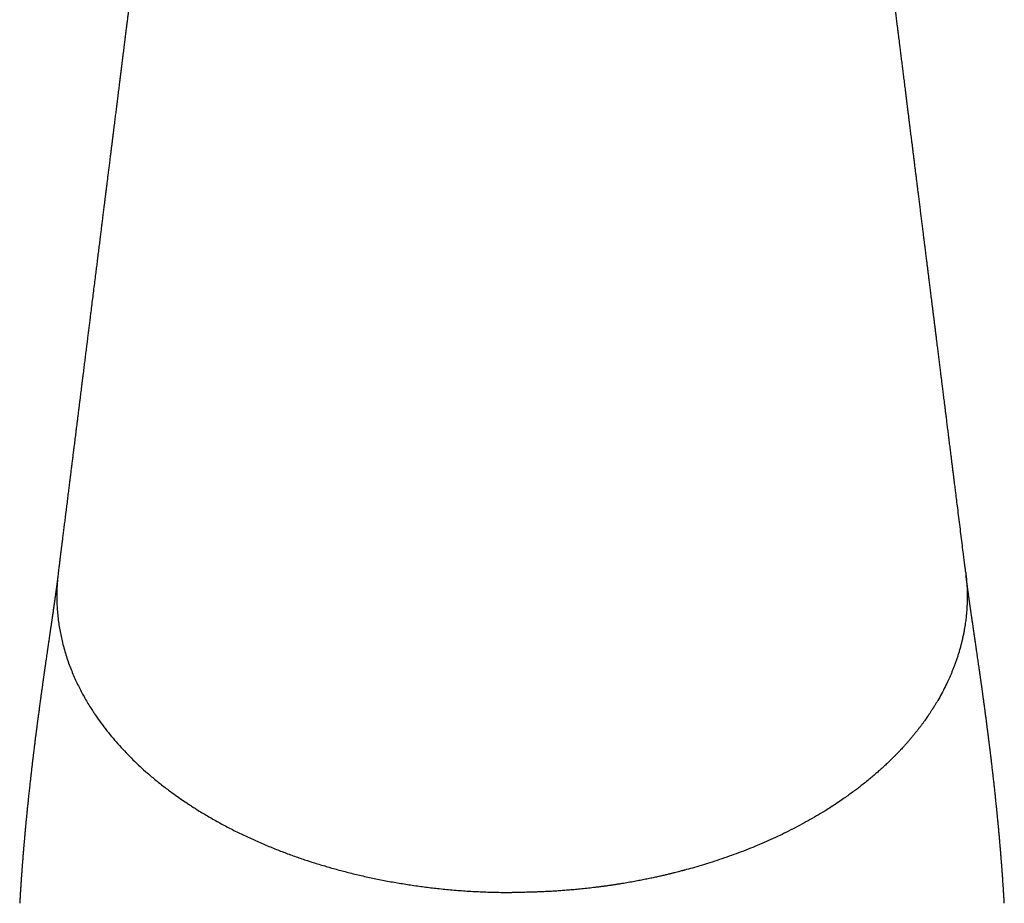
# Model space of a CAD drawing. Header units: millimetres. Extents: x 8 to 688, y 12 to 830.
# Tile 19 of 28: x 331 to 373, y 753 to 792. Entities that reach past the tile are written whole.
import ezdxf

# ---------------------------------------------------------------- set-up
doc = ezdxf.new("R2010")
doc.units = ezdxf.units.MM

msp = doc.modelspace()

# ---------------------------------------------------------------- linework, layer by layer
at = {"color": 7, "linetype": 'Continuous', "lineweight": 30}
for points, knots in [([(338.612, 818.745), (338.61, 818.733), (338.605, 818.694), (338.597, 818.63), (338.588, 818.552), (338.578, 818.476), (338.569, 818.401), (338.56, 818.328), (338.551, 818.259), (338.543, 818.194), (338.536, 818.133), (338.528, 818.077), (338.522, 818.025), (338.516, 817.977), (338.511, 817.934), (338.506, 817.897), (338.502, 817.866), (338.499, 817.841), (338.496, 817.818), (338.494, 817.798), (338.49, 817.772), (338.486, 817.738), (338.481, 817.694), (338.475, 817.646), (338.468, 817.595), (338.462, 817.542), (338.455, 817.485), (338.447, 817.425), (338.439, 817.362), (338.431, 817.295), (338.422, 817.225), (338.413, 817.151), (338.403, 817.073), (338.393, 816.992), (338.383, 816.908), (338.372, 816.822), (338.361, 816.733), (338.35, 816.642), (338.335, 816.527), (338.318, 816.391), (338.299, 816.233), (338.279, 816.079), (338.26, 815.927), (338.242, 815.777), (338.223, 815.629), (338.205, 815.484), (338.188, 815.343), (338.172, 815.22), (338.159, 815.115), (338.148, 815.028), (338.138, 814.944), (338.128, 814.862), (338.118, 814.786), (338.11, 814.716), (338.102, 814.654), (338.095, 814.598), (338.088, 814.546), (338.082, 814.497), (338.076, 814.451), (338.071, 814.408), (338.066, 814.365), (338.06, 814.321), (338.054, 814.272), (338.048, 814.22), (338.041, 814.164), (338.033, 814.104), (338.025, 814.04), (338.017, 813.972), (338.008, 813.9), (337.998, 813.825), (337.988, 813.745), (337.978, 813.662), (337.967, 813.575), (337.956, 813.487), (337.945, 813.4), (337.935, 813.312), (337.924, 813.224), (337.912, 813.135), (337.901, 813.047), (337.89, 812.959), (337.868, 812.778), (337.834, 812.506), (337.789, 812.143), (337.746, 811.803), (337.707, 811.484), (337.678, 811.254), (337.658, 811.094), (337.647, 811.004), (337.636, 810.917), (337.625, 810.833), (337.615, 810.753), (337.606, 810.677), (337.597, 810.604), (337.588, 810.534), (337.58, 810.467), (337.572, 810.405), (337.565, 810.346), (337.558, 810.29), (337.551, 810.238), (337.546, 810.193), (337.541, 810.154), (337.536, 810.12), (337.532, 810.085), (337.527, 810.048), (337.522, 810.008), (337.517, 809.964), (337.511, 809.918), (337.505, 809.87), (337.499, 809.819), (337.492, 809.764), (337.485, 809.704), (337.476, 809.638), (337.467, 809.565), (337.458, 809.489), (337.448, 809.408), (337.437, 809.326), (337.427, 809.242), (337.416, 809.158), (337.402, 809.038), (337.382, 808.883), (337.359, 808.694), (337.336, 808.509), (337.313, 808.329), (337.291, 808.154), (337.271, 807.991), (337.252, 807.84), (337.235, 807.7), (337.218, 807.564), (337.201, 807.431), (337.185, 807.302), (337.169, 807.176), (337.153, 807.05), (337.138, 806.923), (337.122, 806.797), (337.107, 806.675), (337.092, 806.558), (337.078, 806.445), (337.064, 806.336), (337.054, 806.254), (337.047, 806.198), (337.043, 806.165), (337.039, 806.131), (337.034, 806.094), (337.029, 806.051), (337.023, 806), (337.015, 805.943), (337.008, 805.881), (337, 805.816), (336.991, 805.746), (336.982, 805.672), (336.972, 805.595), (336.962, 805.514), (336.951, 805.43), (336.941, 805.345), (336.93, 805.262), (336.92, 805.179), (336.91, 805.096), (336.897, 804.993), (336.881, 804.869), (336.864, 804.726), (336.845, 804.579), (336.827, 804.429), (336.808, 804.277), (336.789, 804.129), (336.771, 803.984), (336.753, 803.843), (336.737, 803.709), (336.721, 803.58), (336.705, 803.458), (336.691, 803.339), (336.676, 803.224), (336.662, 803.114), (336.649, 803.008), (336.637, 802.906), (336.624, 802.807), (336.612, 802.71), (336.6, 802.615), (336.587, 802.505), (336.571, 802.381), (336.554, 802.243), (336.538, 802.115), (336.523, 801.996), (336.509, 801.885), (336.496, 801.778), (336.483, 801.675), (336.47, 801.576), (336.46, 801.488), (336.45, 801.41), (336.441, 801.343), (336.433, 801.278), (336.426, 801.215), (336.418, 801.153), (336.41, 801.09), (336.402, 801.024), (336.393, 800.953), (336.383, 800.878), (336.373, 800.798), (336.363, 800.715), (336.352, 800.628), (336.341, 800.537), (336.329, 800.44), (336.316, 800.336), (336.302, 800.225), (336.288, 800.109), (336.273, 799.99), (336.257, 799.867), (336.242, 799.741), (336.225, 799.607), (336.207, 799.466), (336.189, 799.317), (336.17, 799.165), (336.15, 799.01), (336.13, 798.851), (336.11, 798.688), (336.09, 798.523), (336.068, 798.353), (336.047, 798.181), (336.027, 798.025), (336.01, 797.888), (335.995, 797.769), (335.981, 797.651), (335.966, 797.534), (335.952, 797.421), (335.939, 797.315), (335.927, 797.217), (335.915, 797.126), (335.904, 797.038), (335.894, 796.954), (335.884, 796.874), (335.874, 796.798), (335.865, 796.728), (335.857, 796.662), (335.849, 796.599), (335.842, 796.54), (335.835, 796.483), (335.828, 796.43), (335.822, 796.38), (335.816, 796.333), (335.811, 796.289), (335.803, 796.231), (335.794, 796.157), (335.783, 796.066), (335.771, 795.97), (335.758, 795.87), (335.745, 795.766), (335.732, 795.658), (335.718, 795.546), (335.704, 795.431), (335.689, 795.312), (335.674, 795.193), (335.659, 795.075), (335.645, 794.959), (335.63, 794.839), (335.614, 794.716), (335.6, 794.6), (335.586, 794.489), (335.573, 794.385), (335.56, 794.278), (335.546, 794.167), (335.532, 794.053), (335.517, 793.936), (335.502, 793.815), (335.486, 793.691), (335.471, 793.564), (335.454, 793.434), (335.438, 793.301), (335.421, 793.166), (335.404, 793.028), (335.386, 792.883), (335.367, 792.731), (335.347, 792.573), (335.327, 792.41), (335.306, 792.244), (335.285, 792.075), (335.263, 791.901), (335.244, 791.749), (335.228, 791.62), (335.215, 791.517), (335.203, 791.419), (335.191, 791.326), (335.18, 791.237), (335.17, 791.153), (335.16, 791.074), (335.15, 790.999), (335.142, 790.932), (335.135, 790.872), (335.128, 790.818), (335.121, 790.765), (335.114, 790.711), (335.108, 790.658), (335.098, 790.579), (335.085, 790.475), (335.068, 790.336), (335.049, 790.186), (335.029, 790.026), (335.009, 789.864), (334.989, 789.703), (334.969, 789.543), (334.949, 789.385), (334.929, 789.23), (334.91, 789.076), (334.891, 788.926), (334.873, 788.781), (334.856, 788.643), (334.84, 788.512), (334.824, 788.382), (334.808, 788.254), (334.792, 788.128), (334.777, 788.008), (334.762, 787.891), (334.748, 787.775), (334.733, 787.656), (334.717, 787.532), (334.702, 787.405), (334.685, 787.274), (334.668, 787.139), (334.651, 787.001), (334.633, 786.857), (334.615, 786.708), (334.595, 786.554), (334.576, 786.396), (334.555, 786.233), (334.534, 786.065), (334.513, 785.894), (334.494, 785.739), (334.477, 785.604), (334.463, 785.492), (334.449, 785.382), (334.436, 785.275), (334.423, 785.172), (334.41, 785.066), (334.396, 784.957), (334.382, 784.847), (334.369, 784.742), (334.356, 784.64), (334.344, 784.541), (334.332, 784.447), (334.321, 784.357), (334.31, 784.271), (334.3, 784.19), (334.291, 784.113), (334.281, 784.039), (334.272, 783.965), (334.262, 783.888), (334.252, 783.808), (334.242, 783.726), (334.231, 783.64), (334.22, 783.546), (334.207, 783.443), (334.193, 783.331), (334.178, 783.215), (334.164, 783.103), (334.151, 782.996), (334.138, 782.895), (334.125, 782.79), (334.112, 782.684), (334.095, 782.543), (334.073, 782.369), (334.044, 782.139), (334.013, 781.887), (333.979, 781.615), (333.945, 781.347), (333.912, 781.082), (333.879, 780.816), (333.843, 780.53), (333.805, 780.224), (333.764, 779.896), (333.723, 779.566), (333.681, 779.233), (333.644, 778.937), (333.612, 778.679), (333.584, 778.458), (333.557, 778.237), (333.529, 778.018), (333.502, 777.802), (333.479, 777.612), (333.458, 777.447), (333.441, 777.308), (333.424, 777.171), (333.407, 777.035), (333.39, 776.902), (333.374, 776.771), (333.357, 776.641), (333.341, 776.508), (333.324, 776.372), (333.306, 776.23), (333.288, 776.085), (333.269, 775.936), (333.25, 775.784), (333.232, 775.636), (333.214, 775.493), (333.197, 775.355), (333.179, 775.214), (333.161, 775.071), (333.143, 774.926), (333.125, 774.78), (333.105, 774.618), (333.083, 774.441), (333.059, 774.25), (333.035, 774.064), (333.014, 773.891), (332.994, 773.731), (332.975, 773.584), (332.958, 773.44), (332.94, 773.299), (332.923, 773.161), (332.905, 773.019), (332.886, 772.871), (332.867, 772.718), (332.849, 772.568), (332.832, 772.438), (332.818, 772.326), (332.806, 772.231), (332.795, 772.135), (332.782, 772.036), (332.769, 771.933), (332.756, 771.828), (332.743, 771.72), (332.729, 771.611), (332.715, 771.498), (332.7, 771.381), (332.685, 771.26), (332.669, 771.134), (332.653, 771.003), (332.636, 770.869), (332.619, 770.731), (332.602, 770.591), (332.584, 770.452), (332.567, 770.316), (332.55, 770.181), (332.534, 770.046), (332.517, 769.913), (332.501, 769.783), (332.485, 769.657), (332.47, 769.534), (332.455, 769.414), (332.44, 769.298), (332.426, 769.185), (332.412, 769.075), (332.399, 768.968), (332.386, 768.865), (332.375, 768.776), (332.365, 768.699), (332.357, 768.636), (332.349, 768.572), (332.341, 768.508), (332.333, 768.44), (332.324, 768.369), (332.315, 768.294), (332.305, 768.215), (332.295, 768.133), (332.284, 768.047), (332.273, 767.957), (332.261, 767.865), (332.249, 767.769), (332.237, 767.67), (332.227, 767.592), (332.221, 767.547), (332.22, 767.537)], [0, 0, 0, 0, 0.00069, 0.002269, 0.003781, 0.005223, 0.006732, 0.008157, 0.0095, 0.01076, 0.011938, 0.013033, 0.014045, 0.014975, 0.015821, 0.016586, 0.017128, 0.01762, 0.01806, 0.01845, 0.018792, 0.019586, 0.020446, 0.021371, 0.022362, 0.023418, 0.02452, 0.025684, 0.026912, 0.028203, 0.029583, 0.031028, 0.032539, 0.034116, 0.035758, 0.037434, 0.039174, 0.040963, 0.042739, 0.045865, 0.048932, 0.051939, 0.054886, 0.057826, 0.060705, 0.063522, 0.066277, 0.06897, 0.0707, 0.072404, 0.074066, 0.075647, 0.077144, 0.078557, 0.079701, 0.080784, 0.081805, 0.082764, 0.083662, 0.084498, 0.085274, 0.086148, 0.087095, 0.088114, 0.089205, 0.090368, 0.09162, 0.092945, 0.094345, 0.095819, 0.097367, 0.098988, 0.100684, 0.102454, 0.104107, 0.105818, 0.107549, 0.109277, 0.111001, 0.112722, 0.11444, 0.121562, 0.128627, 0.135635, 0.141478, 0.147281, 0.149092, 0.15085, 0.152542, 0.154167, 0.155727, 0.15722, 0.158647, 0.160008, 0.161303, 0.162532, 0.163674, 0.164752, 0.165767, 0.166718, 0.167406, 0.168057, 0.168709, 0.16943, 0.170222, 0.171085, 0.171963, 0.172903, 0.173906, 0.174972, 0.176101, 0.177434, 0.178846, 0.180336, 0.181904, 0.183544, 0.185188, 0.186816, 0.188429, 0.192206, 0.195894, 0.199493, 0.203004, 0.206426, 0.20976, 0.212547, 0.215269, 0.217925, 0.220517, 0.22304, 0.225495, 0.22788, 0.230424, 0.232884, 0.235261, 0.237553, 0.239762, 0.241883, 0.24392, 0.244543, 0.24517, 0.245841, 0.246559, 0.247326, 0.248373, 0.249498, 0.2507, 0.25198, 0.253338, 0.254773, 0.256286, 0.257877, 0.259534, 0.261188, 0.262824, 0.264443, 0.266045, 0.267629, 0.270489, 0.273291, 0.276035, 0.279082, 0.282055, 0.284952, 0.287774, 0.290522, 0.293194, 0.295645, 0.298029, 0.300347, 0.302598, 0.304782, 0.30682, 0.308797, 0.310725, 0.312615, 0.314468, 0.316283, 0.31906, 0.321743, 0.324335, 0.32657, 0.328731, 0.330818, 0.332832, 0.334771, 0.336637, 0.337987, 0.339297, 0.340564, 0.34179, 0.342979, 0.344208, 0.3455, 0.346855, 0.348344, 0.349902, 0.351531, 0.353229, 0.354998, 0.356836, 0.358921, 0.36109, 0.363342, 0.365677, 0.368085, 0.370549, 0.373068, 0.375903, 0.378805, 0.381775, 0.384812, 0.387915, 0.391086, 0.394324, 0.39763, 0.401002, 0.404442, 0.40673, 0.409047, 0.41139, 0.413683, 0.41589, 0.418012, 0.419863, 0.421644, 0.423354, 0.424994, 0.426564, 0.428064, 0.429414, 0.430701, 0.431926, 0.433088, 0.434189, 0.435226, 0.436201, 0.437114, 0.437965, 0.438806, 0.440512, 0.44229, 0.44417, 0.446124, 0.448154, 0.450258, 0.452437, 0.454692, 0.457022, 0.459426, 0.461645, 0.463923, 0.466262, 0.468661, 0.471121, 0.473095, 0.475125, 0.47722, 0.479381, 0.481608, 0.483901, 0.486259, 0.488683, 0.491173, 0.493729, 0.496303, 0.498941, 0.501642, 0.504407, 0.507432, 0.510529, 0.513698, 0.51694, 0.520255, 0.523641, 0.5271, 0.529192, 0.531197, 0.533114, 0.534944, 0.536687, 0.538314, 0.539857, 0.541315, 0.542689, 0.543789, 0.544832, 0.545867, 0.546908, 0.547957, 0.549011, 0.551523, 0.554071, 0.557151, 0.560283, 0.563466, 0.566615, 0.569749, 0.572836, 0.575875, 0.578867, 0.581813, 0.584711, 0.587325, 0.589901, 0.592436, 0.594932, 0.597388, 0.59983, 0.601997, 0.604249, 0.606585, 0.609006, 0.611512, 0.614056, 0.616681, 0.619387, 0.622175, 0.625105, 0.628119, 0.631218, 0.634403, 0.637672, 0.641027, 0.644466, 0.646729, 0.648933, 0.651076, 0.653159, 0.655182, 0.657144, 0.659378, 0.661529, 0.663595, 0.665577, 0.667513, 0.669361, 0.671121, 0.672794, 0.67438, 0.675877, 0.677288, 0.678734, 0.680235, 0.681793, 0.683408, 0.68508, 0.686809, 0.688921, 0.691111, 0.693381, 0.695731, 0.697667, 0.699655, 0.701693, 0.70378, 0.705874, 0.709955, 0.713993, 0.719388, 0.724703, 0.72994, 0.735106, 0.740291, 0.745523, 0.751865, 0.758275, 0.76474, 0.771241, 0.777779, 0.78208, 0.786397, 0.79073, 0.795043, 0.79927, 0.803411, 0.806179, 0.808906, 0.811593, 0.814239, 0.816846, 0.819412, 0.821938, 0.824465, 0.827175, 0.829951, 0.832792, 0.835698, 0.83867, 0.841707, 0.844362, 0.847066, 0.849817, 0.852617, 0.855464, 0.85834, 0.861174, 0.864995, 0.868725, 0.872367, 0.875919, 0.878862, 0.881742, 0.884557, 0.887307, 0.889995, 0.892633, 0.895685, 0.898674, 0.901599, 0.904462, 0.906335, 0.908181, 0.910029, 0.911959, 0.913975, 0.916077, 0.918137, 0.920273, 0.922486, 0.924774, 0.927139, 0.929611, 0.932161, 0.934788, 0.937494, 0.940262, 0.942988, 0.945654, 0.948262, 0.950929, 0.953532, 0.95607, 0.958543, 0.960951, 0.963293, 0.965571, 0.967784, 0.969931, 0.972014, 0.974031, 0.975984, 0.977262, 0.978511, 0.97973, 0.980977, 0.982298, 0.983692, 0.985159, 0.986696, 0.988305, 0.989988, 0.991743, 0.993571, 0.995438, 0.997375, 0.999382, 1, 1, 1, 1]), ([(371.807, 767.536), (371.805, 767.552), (371.799, 767.599), (371.789, 767.675), (371.778, 767.763), (371.768, 767.848), (371.756, 767.944), (371.742, 768.053), (371.727, 768.175), (371.711, 768.297), (371.685, 768.511), (371.646, 768.819), (371.596, 769.22), (371.546, 769.624), (371.495, 770.031), (371.447, 770.412), (371.403, 770.766), (371.371, 771.026), (371.346, 771.221), (371.33, 771.35), (371.314, 771.481), (371.296, 771.624), (371.277, 771.778), (371.256, 771.945), (371.234, 772.117), (371.212, 772.292), (371.19, 772.472), (371.17, 772.635), (371.151, 772.781), (371.136, 772.907), (371.12, 773.032), (371.105, 773.155), (371.088, 773.287), (371.071, 773.428), (371.052, 773.576), (371.035, 773.715), (371.018, 773.845), (371.003, 773.966), (370.989, 774.083), (370.975, 774.196), (370.961, 774.306), (370.948, 774.409), (370.936, 774.505), (370.925, 774.596), (370.914, 774.684), (370.903, 774.772), (370.892, 774.859), (370.879, 774.96), (370.865, 775.075), (370.849, 775.205), (370.833, 775.331), (370.817, 775.455), (370.802, 775.576), (370.789, 775.678), (370.779, 775.763), (370.77, 775.833), (370.761, 775.903), (370.751, 775.984), (370.74, 776.075), (370.727, 776.177), (370.714, 776.283), (370.7, 776.392), (370.686, 776.505), (370.672, 776.622), (370.657, 776.74), (370.642, 776.857), (370.628, 776.974), (370.613, 777.094), (370.597, 777.216), (370.582, 777.339), (370.564, 777.486), (370.542, 777.657), (370.518, 777.853), (370.493, 778.052), (370.468, 778.254), (370.444, 778.444), (370.422, 778.621), (370.401, 778.786), (370.38, 778.953), (370.359, 779.122), (370.339, 779.281), (370.321, 779.428), (370.304, 779.563), (370.288, 779.693), (370.272, 779.82), (370.257, 779.942), (370.242, 780.059), (370.228, 780.17), (370.215, 780.275), (370.203, 780.377), (370.19, 780.475), (370.179, 780.569), (370.167, 780.659), (370.157, 780.746), (370.146, 780.833), (370.135, 780.921), (370.123, 781.012), (370.111, 781.11), (370.098, 781.216), (370.083, 781.33), (370.069, 781.447), (370.053, 781.575), (370.036, 781.713), (370.017, 781.86), (369.999, 782.008), (369.98, 782.156), (369.962, 782.303), (369.94, 782.476), (369.916, 782.673), (369.888, 782.895), (369.86, 783.117), (369.833, 783.339), (369.804, 783.565), (369.776, 783.795), (369.749, 784.011), (369.723, 784.213), (369.7, 784.402), (369.676, 784.592), (369.652, 784.784), (369.628, 784.976), (369.605, 785.165), (369.581, 785.35), (369.559, 785.532), (369.536, 785.712), (369.514, 785.888), (369.493, 786.061), (369.472, 786.231), (369.452, 786.387), (369.434, 786.528), (369.418, 786.656), (369.402, 786.784), (369.386, 786.918), (369.368, 787.058), (369.35, 787.205), (369.331, 787.356), (369.312, 787.51), (369.292, 787.668), (369.272, 787.826), (369.253, 787.984), (369.233, 788.142), (369.213, 788.303), (369.192, 788.467), (369.173, 788.625), (369.154, 788.774), (369.137, 788.912), (369.12, 789.048), (369.103, 789.18), (369.087, 789.309), (369.071, 789.442), (369.054, 789.579), (369.036, 789.718), (369.019, 789.853), (369.003, 789.984), (368.987, 790.112), (368.972, 790.235), (368.957, 790.355), (368.942, 790.471), (368.927, 790.596), (368.91, 790.729), (368.892, 790.871), (368.877, 790.991), (368.865, 791.091), (368.854, 791.174), (368.844, 791.258), (368.833, 791.345), (368.821, 791.444), (368.807, 791.557), (368.791, 791.683), (368.775, 791.81), (368.759, 791.939), (368.743, 792.069), (368.726, 792.203), (368.709, 792.341), (368.691, 792.481), (368.67, 792.65), (368.645, 792.85), (368.616, 793.08), (368.586, 793.32), (368.555, 793.57), (368.523, 793.831), (368.49, 794.095), (368.456, 794.365), (368.427, 794.598), (368.402, 794.794), (368.383, 794.95), (368.364, 795.105), (368.344, 795.258), (368.326, 795.407), (368.308, 795.551), (368.29, 795.692), (368.273, 795.829), (368.256, 795.971), (368.237, 796.118), (368.218, 796.268), (368.2, 796.415), (368.182, 796.556), (368.165, 796.693), (368.15, 796.819), (368.135, 796.935), (368.122, 797.042), (368.109, 797.146), (368.096, 797.25), (368.081, 797.367), (368.065, 797.497), (368.047, 797.642), (368.029, 797.785), (368.012, 797.925), (367.994, 798.063), (367.977, 798.204), (367.959, 798.348), (367.941, 798.494), (367.906, 798.769), (367.856, 799.171), (367.791, 799.696), (367.738, 800.119), (367.698, 800.441), (367.67, 800.666), (367.641, 800.894), (367.612, 801.124), (367.583, 801.357), (367.554, 801.591), (367.525, 801.826), (367.495, 802.065), (367.463, 802.322), (367.428, 802.598), (367.392, 802.892), (367.355, 803.187), (367.318, 803.484), (367.281, 803.782), (367.244, 804.076), (367.208, 804.365), (367.181, 804.584), (367.161, 804.739), (367.15, 804.828), (367.139, 804.918), (367.128, 805.006), (367.117, 805.091), (367.107, 805.173), (367.097, 805.252), (367.088, 805.327), (367.079, 805.398), (367.071, 805.466), (367.063, 805.529), (367.055, 805.589), (367.048, 805.645), (367.042, 805.698), (367.035, 805.748), (367.03, 805.795), (367.024, 805.839), (367.019, 805.878), (367.014, 805.916), (367.01, 805.955), (367.004, 805.997), (366.999, 806.043), (366.992, 806.095), (366.985, 806.151), (366.978, 806.212), (366.969, 806.279), (366.96, 806.35), (366.951, 806.425), (366.941, 806.506), (366.931, 806.583), (366.922, 806.657), (366.913, 806.727), (366.904, 806.8), (366.895, 806.876), (366.885, 806.953), (366.873, 807.046), (366.86, 807.153), (366.845, 807.274), (366.829, 807.405), (366.811, 807.546), (366.792, 807.697), (366.774, 807.845), (366.756, 807.989), (366.738, 808.131), (366.721, 808.269), (366.704, 808.404), (366.688, 808.534), (366.672, 808.661), (366.657, 808.785), (366.638, 808.938), (366.615, 809.12), (366.589, 809.33), (366.563, 809.537), (366.537, 809.741), (366.512, 809.944), (366.487, 810.149), (366.464, 810.332), (366.444, 810.493), (366.426, 810.631), (366.409, 810.772), (366.391, 810.915), (366.373, 811.062), (366.354, 811.21), (366.336, 811.359), (366.317, 811.508), (366.298, 811.661), (366.279, 811.817), (366.26, 811.967), (366.242, 812.112), (366.225, 812.249), (366.208, 812.386), (366.191, 812.521), (366.174, 812.654), (366.157, 812.792), (366.139, 812.935), (366.121, 813.083), (366.103, 813.227), (366.085, 813.372), (366.067, 813.517), (366.049, 813.661), (366.031, 813.803), (366.014, 813.942), (365.996, 814.08), (365.98, 814.214), (365.963, 814.344), (365.948, 814.47), (365.932, 814.596), (365.916, 814.721), (365.901, 814.847), (365.885, 814.976), (365.868, 815.108), (365.851, 815.245), (365.834, 815.385), (365.816, 815.528), (365.798, 815.674), (365.779, 815.822), (365.761, 815.971), (365.741, 816.131), (365.719, 816.302), (365.697, 816.483), (365.675, 816.659), (365.658, 816.796), (365.646, 816.893), (365.638, 816.952), (365.631, 817.011), (365.624, 817.07), (365.616, 817.13), (365.608, 817.192), (365.6, 817.257), (365.592, 817.326), (365.583, 817.398), (365.573, 817.475), (365.563, 817.556), (365.552, 817.641), (365.541, 817.729), (365.53, 817.821), (365.518, 817.915), (365.506, 818.013), (365.493, 818.114), (365.48, 818.219), (365.467, 818.329), (365.452, 818.444), (365.438, 818.561), (365.423, 818.683), (365.407, 818.809), (365.391, 818.938), (365.38, 819.025), (365.374, 819.069)], [0, 0, 0, 0, 0.000939, 0.00273, 0.004449, 0.006097, 0.007674, 0.010049, 0.012418, 0.014792, 0.01717, 0.024924, 0.032726, 0.040575, 0.048478, 0.056455, 0.062761, 0.069112, 0.07162, 0.074134, 0.076673, 0.079268, 0.082433, 0.08568, 0.089009, 0.092421, 0.095914, 0.09949, 0.101939, 0.104416, 0.106855, 0.109242, 0.111575, 0.114552, 0.117437, 0.120232, 0.122652, 0.124999, 0.127274, 0.129477, 0.131607, 0.133666, 0.135471, 0.137222, 0.138947, 0.140651, 0.142333, 0.143993, 0.146558, 0.14907, 0.151528, 0.153932, 0.156282, 0.158579, 0.159908, 0.161241, 0.162616, 0.164035, 0.165942, 0.167923, 0.169977, 0.172103, 0.174303, 0.176576, 0.178922, 0.181137, 0.183413, 0.185749, 0.188118, 0.190513, 0.192933, 0.196679, 0.200484, 0.204349, 0.208273, 0.212256, 0.215428, 0.218636, 0.221881, 0.225162, 0.228462, 0.231144, 0.233753, 0.236286, 0.238746, 0.241131, 0.243441, 0.245551, 0.247595, 0.249573, 0.251485, 0.25333, 0.255043, 0.256705, 0.258391, 0.260113, 0.261873, 0.263671, 0.265837, 0.268055, 0.270326, 0.272648, 0.275481, 0.278367, 0.281247, 0.284116, 0.286974, 0.289822, 0.294159, 0.298472, 0.302759, 0.307071, 0.311457, 0.315918, 0.320453, 0.32406, 0.327714, 0.331413, 0.335157, 0.33893, 0.342584, 0.346181, 0.349719, 0.353198, 0.356619, 0.359981, 0.363285, 0.366531, 0.36904, 0.371512, 0.373982, 0.376508, 0.3793, 0.382159, 0.385085, 0.388079, 0.391139, 0.394266, 0.397277, 0.400346, 0.403476, 0.406665, 0.409913, 0.412655, 0.41535, 0.417982, 0.42055, 0.423055, 0.425497, 0.428294, 0.431004, 0.433625, 0.436159, 0.438649, 0.441047, 0.443355, 0.445602, 0.447806, 0.450628, 0.453378, 0.456054, 0.457625, 0.45921, 0.460847, 0.462536, 0.464276, 0.466632, 0.469077, 0.47161, 0.474058, 0.476584, 0.479187, 0.481866, 0.484589, 0.487344, 0.491737, 0.496209, 0.500759, 0.505721, 0.510773, 0.515915, 0.521147, 0.526469, 0.529488, 0.532536, 0.535569, 0.538536, 0.541439, 0.544226, 0.546951, 0.549614, 0.552213, 0.555226, 0.558151, 0.560986, 0.563733, 0.566391, 0.56896, 0.571087, 0.573149, 0.575149, 0.577157, 0.579204, 0.581945, 0.584753, 0.587629, 0.590254, 0.592934, 0.595667, 0.598454, 0.601296, 0.604182, 0.614458, 0.624653, 0.634765, 0.639071, 0.643426, 0.64784, 0.652314, 0.656849, 0.661361, 0.665931, 0.670558, 0.675244, 0.680897, 0.686597, 0.692325, 0.69808, 0.703863, 0.709674, 0.715166, 0.720682, 0.722421, 0.724162, 0.725906, 0.727631, 0.729289, 0.730878, 0.732399, 0.733851, 0.735235, 0.73655, 0.737775, 0.738933, 0.740026, 0.741052, 0.742029, 0.742937, 0.743777, 0.744548, 0.745252, 0.745977, 0.746789, 0.74769, 0.748679, 0.749779, 0.75097, 0.752253, 0.753628, 0.755095, 0.756653, 0.758303, 0.759608, 0.760966, 0.762375, 0.763837, 0.765351, 0.766881, 0.769253, 0.771584, 0.773874, 0.776877, 0.779805, 0.782661, 0.785442, 0.788205, 0.790891, 0.7935, 0.796032, 0.798488, 0.800874, 0.803231, 0.807381, 0.811457, 0.815459, 0.819388, 0.8233, 0.827267, 0.83129, 0.833948, 0.836629, 0.839338, 0.842112, 0.84496, 0.847883, 0.850707, 0.853598, 0.856556, 0.85958, 0.86267, 0.865296, 0.867968, 0.870637, 0.873259, 0.875836, 0.878366, 0.881289, 0.884148, 0.886943, 0.889673, 0.89255, 0.895352, 0.898081, 0.900772, 0.903439, 0.906082, 0.908553, 0.911002, 0.913431, 0.915839, 0.918261, 0.920756, 0.923323, 0.925964, 0.928677, 0.931464, 0.934271, 0.93715, 0.940053, 0.942911, 0.94648, 0.949973, 0.953391, 0.956733, 0.957891, 0.95904, 0.96018, 0.96131, 0.962455, 0.963647, 0.964908, 0.966238, 0.967637, 0.969133, 0.9707, 0.972338, 0.974048, 0.97583, 0.977649, 0.979537, 0.981494, 0.983521, 0.985659, 0.98787, 0.990152, 0.992506, 0.994932, 0.99743, 1, 1, 1, 1]), ([(332.207, 767.41), (332.207, 767.41), (332.206, 767.402), (332.204, 767.386), (332.201, 767.364), (332.199, 767.345), (332.197, 767.33), (332.196, 767.315), (332.194, 767.303), (332.193, 767.289), (332.191, 767.274), (332.189, 767.257), (332.187, 767.24), (332.185, 767.223), (332.183, 767.206), (332.181, 767.189), (332.178, 767.171), (332.176, 767.15), (332.173, 767.126), (332.169, 767.1), (332.166, 767.072), (332.162, 767.043), (332.158, 767.012), (332.154, 766.978), (332.149, 766.94), (332.143, 766.898), (332.138, 766.86), (332.134, 766.828), (332.13, 766.804), (332.128, 766.784), (332.125, 766.767), (332.123, 766.753), (332.121, 766.738), (332.119, 766.72), (332.116, 766.698), (332.112, 766.673), (332.108, 766.643), (332.104, 766.61), (332.099, 766.573), (332.093, 766.535), (332.088, 766.497), (332.083, 766.461), (332.078, 766.428), (332.074, 766.4), (332.071, 766.377), (332.069, 766.358), (332.066, 766.341), (332.064, 766.323), (332.06, 766.301), (332.057, 766.274), (332.052, 766.243), (332.047, 766.207), (332.041, 766.167), (332.035, 766.126), (332.027, 766.067), (332.016, 765.994), (332.004, 765.906), (331.992, 765.823), (331.982, 765.756), (331.974, 765.702), (331.968, 765.661), (331.962, 765.619), (331.955, 765.572), (331.948, 765.519), (331.938, 765.454), (331.927, 765.379), (331.915, 765.299), (331.905, 765.225), (331.896, 765.164), (331.889, 765.116), (331.883, 765.08), (331.878, 765.046), (331.874, 765.015), (331.869, 764.982), (331.864, 764.945), (331.857, 764.901), (331.85, 764.853), (331.843, 764.802), (331.832, 764.732), (331.819, 764.642), (331.806, 764.549), (331.795, 764.473), (331.786, 764.416), (331.778, 764.361), (331.771, 764.309), (331.763, 764.259), (331.756, 764.21), (331.749, 764.158), (331.737, 764.079), (331.722, 763.975), (331.704, 763.849), (331.689, 763.747), (331.678, 763.671), (331.671, 763.621), (331.664, 763.572), (331.657, 763.521), (331.649, 763.464), (331.64, 763.402), (331.631, 763.339), (331.622, 763.279), (331.615, 763.228), (331.609, 763.189), (331.605, 763.159), (331.6, 763.126), (331.595, 763.088), (331.589, 763.044), (331.582, 762.996), (331.575, 762.948), (331.569, 762.902), (331.563, 762.862), (331.558, 762.826), (331.553, 762.79), (331.547, 762.746), (331.539, 762.694), (331.531, 762.633), (331.521, 762.564), (331.511, 762.493), (331.501, 762.415), (331.49, 762.335), (331.478, 762.25), (331.466, 762.164), (331.454, 762.075), (331.441, 761.983), (331.428, 761.885), (331.414, 761.783), (331.4, 761.682), (331.387, 761.581), (331.373, 761.479), (331.36, 761.383), (331.349, 761.295), (331.338, 761.219), (331.329, 761.145), (331.32, 761.079), (331.313, 761.024), (331.307, 760.981), (331.303, 760.947), (331.298, 760.915), (331.294, 760.879), (331.288, 760.837), (331.282, 760.789), (331.275, 760.735), (331.268, 760.679), (331.261, 760.626), (331.255, 760.576), (331.249, 760.529), (331.241, 760.468), (331.231, 760.393), (331.22, 760.304), (331.209, 760.216), (331.198, 760.126), (331.186, 760.035), (331.175, 759.943), (331.163, 759.85), (331.153, 759.767), (331.145, 759.696), (331.138, 759.642), (331.132, 759.594), (331.127, 759.551), (331.122, 759.507), (331.115, 759.454), (331.107, 759.388), (331.098, 759.312), (331.089, 759.231), (331.08, 759.154), (331.071, 759.084), (331.064, 759.02), (331.056, 758.957), (331.049, 758.896), (331.044, 758.846), (331.039, 758.806), (331.036, 758.777), (331.033, 758.752), (331.03, 758.728), (331.027, 758.697), (331.022, 758.658), (331.017, 758.611), (331.011, 758.558), (331.005, 758.504), (330.999, 758.451), (330.99, 758.376), (330.98, 758.282), (330.967, 758.163), (330.954, 758.044), (330.941, 757.925), (330.93, 757.824), (330.921, 757.739), (330.913, 757.666), (330.905, 757.587), (330.896, 757.498), (330.887, 757.418), (330.881, 757.351), (330.876, 757.304), (330.871, 757.262), (330.868, 757.226), (330.865, 757.198), (330.863, 757.174), (330.86, 757.149), (330.857, 757.118), (330.853, 757.079), (330.848, 757.03), (330.843, 756.975), (330.837, 756.918), (330.832, 756.861), (330.826, 756.807), (330.821, 756.757), (330.815, 756.694), (330.809, 756.623), (330.801, 756.543), (330.794, 756.468), (330.787, 756.395), (330.78, 756.318), (330.772, 756.237), (330.764, 756.15), (330.756, 756.057), (330.746, 755.95), (330.735, 755.824), (330.725, 755.71), (330.718, 755.62), (330.713, 755.562), (330.708, 755.51), (330.705, 755.469), (330.702, 755.438), (330.7, 755.413), (330.698, 755.388), (330.696, 755.357), (330.693, 755.319), (330.689, 755.274), (330.684, 755.214), (330.678, 755.14), (330.671, 755.053), (330.664, 754.964), (330.658, 754.883), (330.652, 754.811), (330.647, 754.749), (330.643, 754.686), (330.638, 754.622), (330.633, 754.56), (330.629, 754.503), (330.626, 754.455), (330.623, 754.417), (330.621, 754.386), (330.619, 754.359), (330.617, 754.33), (330.614, 754.292), (330.611, 754.246), (330.607, 754.193), (330.603, 754.138), (330.599, 754.083), (330.596, 754.03), (330.591, 753.966), (330.586, 753.891), (330.581, 753.803), (330.575, 753.719), (330.57, 753.636), (330.565, 753.557), (330.56, 753.482), (330.557, 753.429), (330.555, 753.395), (330.554, 753.377), (330.553, 753.361), (330.552, 753.346), (330.551, 753.328), (330.549, 753.301), (330.547, 753.262), (330.544, 753.209), (330.541, 753.154), (330.539, 753.116), (330.538, 753.1)], [0, 0, 0, 0, 0.000132, 0.006207, 0.011496, 0.015999, 0.019715, 0.022644, 0.026033, 0.029325, 0.032822, 0.036523, 0.040272, 0.043974, 0.047523, 0.050704, 0.054336, 0.058245, 0.062511, 0.067133, 0.072134, 0.076728, 0.081742, 0.087175, 0.093028, 0.099301, 0.105917, 0.109926, 0.113348, 0.116182, 0.118429, 0.120144, 0.122046, 0.124356, 0.127182, 0.130447, 0.134152, 0.138295, 0.142877, 0.147761, 0.152266, 0.156675, 0.160514, 0.163781, 0.166476, 0.1686, 0.17024, 0.172178, 0.174602, 0.177511, 0.180905, 0.184711, 0.188985, 0.19346, 0.197804, 0.20719, 0.215899, 0.223933, 0.23152, 0.23537, 0.239134, 0.242914, 0.247184, 0.252005, 0.257221, 0.26478, 0.271768, 0.278185, 0.283994, 0.287305, 0.290355, 0.293141, 0.295666, 0.29818, 0.301237, 0.304857, 0.308819, 0.312913, 0.317139, 0.325644, 0.334144, 0.33876, 0.343148, 0.347308, 0.35125, 0.354975, 0.358494, 0.362256, 0.366488, 0.375974, 0.385069, 0.393818, 0.397629, 0.40125, 0.404458, 0.407883, 0.411911, 0.416345, 0.420679, 0.424833, 0.42872, 0.43095, 0.432864, 0.434885, 0.437477, 0.440609, 0.443725, 0.44712, 0.450212, 0.452873, 0.454986, 0.457265, 0.460092, 0.463551, 0.467561, 0.472006, 0.476874, 0.481464, 0.486938, 0.492244, 0.497745, 0.503264, 0.509051, 0.515076, 0.521549, 0.52794, 0.533741, 0.540169, 0.546681, 0.551218, 0.556029, 0.560463, 0.564509, 0.568014, 0.570313, 0.572211, 0.573982, 0.576092, 0.578576, 0.581345, 0.584636, 0.58812, 0.591234, 0.594058, 0.596828, 0.599556, 0.604672, 0.610024, 0.614959, 0.619998, 0.625508, 0.630613, 0.635835, 0.641556, 0.64484, 0.647976, 0.65071, 0.652985, 0.655326, 0.65812, 0.661992, 0.666483, 0.671144, 0.675731, 0.679348, 0.682919, 0.686442, 0.689888, 0.692878, 0.694831, 0.696435, 0.697691, 0.698914, 0.700548, 0.702734, 0.705386, 0.708417, 0.711426, 0.714365, 0.717234, 0.723718, 0.729839, 0.736731, 0.74321, 0.749345, 0.75316, 0.75705, 0.761285, 0.766076, 0.771424, 0.774248, 0.776883, 0.779147, 0.78104, 0.782561, 0.783711, 0.784911, 0.786577, 0.788707, 0.791301, 0.794361, 0.797561, 0.800596, 0.803468, 0.806176, 0.80872, 0.813518, 0.817635, 0.821451, 0.82554, 0.82945, 0.833742, 0.838463, 0.843385, 0.848485, 0.855636, 0.863431, 0.866671, 0.869926, 0.872679, 0.874839, 0.876471, 0.877544, 0.878823, 0.880469, 0.882483, 0.884865, 0.887614, 0.891985, 0.896645, 0.901385, 0.906206, 0.909465, 0.912761, 0.916092, 0.91946, 0.922862, 0.925992, 0.928472, 0.930496, 0.932062, 0.933263, 0.934763, 0.936762, 0.939219, 0.942122, 0.945101, 0.94799, 0.950788, 0.953494, 0.958219, 0.962736, 0.967422, 0.971578, 0.975883, 0.979974, 0.983413, 0.984414, 0.985342, 0.986196, 0.986976, 0.987799, 0.989061, 0.991199, 0.994016, 0.997513, 1, 1, 1, 1]), ([(332.22, 767.537), (332.213, 767.473), (332.197, 767.341), (332.179, 767.14), (332.166, 766.932), (332.157, 766.72), (332.154, 766.505), (332.158, 766.258), (332.17, 765.983), (332.194, 765.683), (332.229, 765.39), (332.272, 765.104), (332.324, 764.825), (332.387, 764.538), (332.462, 764.244), (332.551, 763.944), (332.646, 763.655), (332.75, 763.375), (332.859, 763.104), (332.975, 762.842), (333.094, 762.591), (333.216, 762.351), (333.345, 762.114), (333.479, 761.882), (333.613, 761.662), (333.707, 761.516), (333.758, 761.438), (333.771, 761.418), (333.785, 761.397), (333.799, 761.377), (333.812, 761.356), (333.826, 761.336), (333.914, 761.206), (334.08, 760.97), (334.337, 760.632), (334.605, 760.303), (334.885, 759.982), (335.175, 759.67), (335.475, 759.367), (335.784, 759.073), (336.12, 758.772), (336.483, 758.465), (336.876, 758.154), (337.232, 757.889), (337.549, 757.665), (337.755, 757.525), (337.895, 757.432), (337.967, 757.385), (338.039, 757.338), (338.112, 757.291), (338.185, 757.245), (338.387, 757.117), (338.724, 756.913), (339.203, 756.639), (339.693, 756.378), (340.191, 756.128), (340.699, 755.891), (341.214, 755.665), (341.723, 755.456), (342.224, 755.264), (342.716, 755.088), (343.212, 754.921), (343.714, 754.765), (344.22, 754.618), (344.747, 754.476), (345.294, 754.341), (345.863, 754.213), (346.436, 754.096), (347.012, 753.992), (347.592, 753.899), (348.175, 753.817), (348.78, 753.745), (349.408, 753.684), (350.057, 753.635), (350.708, 753.6), (351.36, 753.578), (351.796, 753.575), (352.013, 753.574)], [0, 0, 0, 0, 0.008838, 0.018241, 0.027812, 0.037552, 0.04746, 0.057537, 0.071672, 0.085505, 0.099036, 0.112265, 0.125192, 0.137816, 0.152307, 0.166378, 0.180028, 0.193257, 0.206296, 0.218899, 0.231068, 0.242803, 0.254104, 0.266033, 0.277438, 0.28704, 0.288092, 0.28914, 0.290182, 0.291219, 0.292251, 0.293278, 0.294299, 0.311974, 0.329466, 0.346778, 0.363913, 0.380871, 0.397654, 0.414263, 0.430697, 0.449758, 0.468581, 0.487171, 0.499314, 0.511356, 0.514494, 0.517624, 0.520748, 0.523865, 0.526975, 0.530078, 0.549704, 0.569215, 0.588618, 0.60792, 0.627126, 0.646241, 0.665271, 0.682643, 0.69995, 0.717193, 0.734374, 0.751497, 0.768561, 0.787233, 0.80586, 0.824447, 0.843, 0.861524, 0.880024, 0.898505, 0.918816, 0.939116, 0.95941, 0.979703, 1, 1, 1, 1]), ([(371.805, 767.536), (371.806, 767.527), (371.814, 767.465), (371.826, 767.354), (371.841, 767.204), (371.852, 767.064), (371.86, 766.933), (371.865, 766.812), (371.869, 766.703), (371.87, 766.607), (371.871, 766.522), (371.871, 766.459), (371.871, 766.414), (371.87, 766.387), (371.87, 766.36), (371.87, 766.335), (371.869, 766.311), (371.868, 766.279), (371.867, 766.237), (371.865, 766.181), (371.863, 766.116), (371.859, 766.043), (371.854, 765.961), (371.848, 765.871), (371.84, 765.774), (371.83, 765.67), (371.818, 765.56), (371.804, 765.442), (371.787, 765.316), (371.767, 765.183), (371.744, 765.044), (371.717, 764.898), (371.686, 764.745), (371.658, 764.623), (371.639, 764.539), (371.628, 764.497), (371.62, 764.461), (371.611, 764.427), (371.603, 764.393), (371.594, 764.36), (371.572, 764.278), (371.539, 764.157), (371.492, 763.997), (371.443, 763.842), (371.39, 763.686), (371.334, 763.53), (371.278, 763.381), (371.222, 763.239), (371.166, 763.105), (371.11, 762.974), (371.026, 762.787), (370.909, 762.543), (370.754, 762.245), (370.603, 761.976), (370.496, 761.798), (370.442, 761.71), (370.427, 761.686), (370.412, 761.662), (370.397, 761.638), (370.385, 761.619), (370.376, 761.605), (370.367, 761.591), (370.352, 761.567), (370.33, 761.533), (370.303, 761.491), (370.271, 761.441), (370.232, 761.383), (370.187, 761.316), (370.137, 761.242), (370.08, 761.16), (370.016, 761.071), (369.947, 760.974), (369.87, 760.87), (369.789, 760.764), (369.706, 760.656), (369.619, 760.547), (369.527, 760.433), (369.432, 760.318), (369.335, 760.204), (369.268, 760.128), (369.232, 760.087), (369.228, 760.083), (369.226, 760.08), (369.222, 760.075), (369.213, 760.066), (369.191, 760.041), (369.153, 759.998), (369.098, 759.937), (369.035, 759.869), (368.963, 759.792), (368.883, 759.706), (368.793, 759.613), (368.694, 759.512), (368.585, 759.403), (368.466, 759.287), (368.337, 759.164), (368.197, 759.034), (368.046, 758.897), (367.885, 758.755), (367.712, 758.608), (367.528, 758.455), (367.345, 758.308), (367.164, 758.168), (366.989, 758.034), (366.804, 757.898), (366.61, 757.758), (366.39, 757.605), (366.222, 757.492), (366.109, 757.417), (366.076, 757.396), (366.048, 757.378), (366.025, 757.362), (366.003, 757.348), (365.91, 757.288), (365.707, 757.159), (365.388, 756.964), (365.024, 756.753), (364.653, 756.548), (364.274, 756.348), (363.891, 756.156), (363.503, 755.972), (363.111, 755.795), (362.714, 755.624), (362.31, 755.459), (361.901, 755.301), (361.487, 755.15), (361.068, 755.005), (360.66, 754.872), (360.266, 754.751), (359.9, 754.644), (359.645, 754.574), (359.508, 754.537), (359.479, 754.529), (359.46, 754.524), (359.444, 754.52), (359.427, 754.515), (359.387, 754.505), (359.318, 754.487), (359.217, 754.461), (359.102, 754.432), (358.972, 754.399), (358.828, 754.364), (358.671, 754.327), (358.5, 754.288), (358.315, 754.247), (358.114, 754.203), (357.897, 754.158), (357.664, 754.112), (357.415, 754.064), (357.151, 754.017), (356.921, 753.977), (356.731, 753.946), (356.584, 753.923), (356.433, 753.9), (356.278, 753.877), (356.12, 753.855), (355.958, 753.833), (355.798, 753.812), (355.594, 753.787), (355.348, 753.758), (355.061, 753.727), (354.784, 753.701), (354.519, 753.677), (354.266, 753.657), (354.026, 753.64), (353.798, 753.626), (353.581, 753.614), (353.374, 753.604), (353.177, 753.596), (352.991, 753.589), (352.816, 753.584), (352.652, 753.58), (352.501, 753.578), (352.363, 753.576), (352.236, 753.575), (352.121, 753.574), (352.048, 753.574), (352.013, 753.574)], [0, 0, 0, 0, 0.001248, 0.008554, 0.015437, 0.021898, 0.027937, 0.033554, 0.03875, 0.042974, 0.046872, 0.050443, 0.051757, 0.053021, 0.054234, 0.055397, 0.056509, 0.057572, 0.059779, 0.062375, 0.065358, 0.068729, 0.072487, 0.076633, 0.081166, 0.085902, 0.090998, 0.096453, 0.102267, 0.108441, 0.114855, 0.121615, 0.128722, 0.136174, 0.138632, 0.140498, 0.142087, 0.143666, 0.145235, 0.146793, 0.148342, 0.156678, 0.163862, 0.170802, 0.178545, 0.18596, 0.193047, 0.199807, 0.206239, 0.212446, 0.218701, 0.233294, 0.247886, 0.262476, 0.27326, 0.274471, 0.275681, 0.276892, 0.278102, 0.279312, 0.279755, 0.280123, 0.281509, 0.283253, 0.285356, 0.287818, 0.290794, 0.294167, 0.297936, 0.302102, 0.306665, 0.311624, 0.316979, 0.32273, 0.328119, 0.333814, 0.339816, 0.346125, 0.35193, 0.357972, 0.358405, 0.358505, 0.358605, 0.358846, 0.359289, 0.36012, 0.362918, 0.366182, 0.369912, 0.374106, 0.378765, 0.38389, 0.389479, 0.395519, 0.402022, 0.408987, 0.416414, 0.424303, 0.432501, 0.441144, 0.450233, 0.459767, 0.467715, 0.475947, 0.484464, 0.493266, 0.502352, 0.513938, 0.515487, 0.517043, 0.518199, 0.519146, 0.520093, 0.52104, 0.531186, 0.546123, 0.561057, 0.575989, 0.590918, 0.605844, 0.620501, 0.635156, 0.649809, 0.66446, 0.679109, 0.693756, 0.708402, 0.723046, 0.735931, 0.748816, 0.760154, 0.761638, 0.762554, 0.763065, 0.763599, 0.764157, 0.764738, 0.767631, 0.770995, 0.774829, 0.779135, 0.783911, 0.78906, 0.794664, 0.800721, 0.807232, 0.814328, 0.821895, 0.829932, 0.838439, 0.847417, 0.851998, 0.856693, 0.861501, 0.866422, 0.871456, 0.876604, 0.881846, 0.886598, 0.896005, 0.905049, 0.913731, 0.922049, 0.930005, 0.937466, 0.944578, 0.951339, 0.957751, 0.96392, 0.969727, 0.975171, 0.980252, 0.984971, 0.989253, 0.993185, 0.996767, 1, 1, 1, 1]), ([(373.489, 753.1), (373.488, 753.116), (373.486, 753.154), (373.483, 753.209), (373.48, 753.262), (373.477, 753.303), (373.475, 753.332), (373.474, 753.355), (373.473, 753.375), (373.471, 753.398), (373.47, 753.422), (373.468, 753.449), (373.467, 753.478), (373.464, 753.523), (373.46, 753.581), (373.456, 753.652), (373.45, 753.739), (373.443, 753.842), (373.435, 753.964), (373.429, 754.064), (373.423, 754.142), (373.42, 754.194), (373.416, 754.244), (373.413, 754.288), (373.41, 754.324), (373.408, 754.353), (373.406, 754.379), (373.404, 754.41), (373.401, 754.453), (373.397, 754.511), (373.392, 754.578), (373.387, 754.65), (373.379, 754.749), (373.37, 754.873), (373.358, 755.02), (373.348, 755.141), (373.341, 755.236), (373.336, 755.3), (373.331, 755.352), (373.328, 755.389), (373.326, 755.415), (373.324, 755.437), (373.322, 755.463), (373.319, 755.499), (373.315, 755.544), (373.309, 755.621), (373.3, 755.724), (373.29, 755.84), (373.281, 755.943), (373.273, 756.033), (373.265, 756.12), (373.257, 756.203), (373.25, 756.281), (373.243, 756.354), (373.237, 756.422), (373.231, 756.491), (373.224, 756.563), (373.216, 756.642), (373.208, 756.732), (373.198, 756.834), (373.189, 756.926), (373.181, 757), (373.176, 757.052), (373.172, 757.095), (373.168, 757.13), (373.166, 757.157), (373.163, 757.181), (373.16, 757.209), (373.156, 757.249), (373.151, 757.303), (373.144, 757.367), (373.136, 757.449), (373.126, 757.541), (373.116, 757.639), (373.107, 757.727), (373.098, 757.812), (373.088, 757.899), (373.079, 757.989), (373.068, 758.084), (373.058, 758.183), (373.046, 758.286), (373.034, 758.395), (373.021, 758.509), (373.011, 758.603), (373.003, 758.672), (372.998, 758.711), (372.995, 758.742), (372.992, 758.771), (372.988, 758.804), (372.983, 758.845), (372.975, 758.911), (372.965, 758.998), (372.953, 759.105), (372.942, 759.2), (372.932, 759.283), (372.924, 759.35), (372.916, 759.413), (372.91, 759.468), (372.904, 759.516), (372.898, 759.562), (372.892, 759.612), (372.885, 759.672), (372.877, 759.739), (372.868, 759.812), (372.859, 759.886), (372.849, 759.963), (372.84, 760.039), (372.83, 760.116), (372.821, 760.192), (372.811, 760.27), (372.8, 760.352), (372.79, 760.437), (372.779, 760.518), (372.77, 760.591), (372.761, 760.659), (372.753, 760.726), (372.744, 760.793), (372.736, 760.851), (372.73, 760.898), (372.725, 760.935), (372.721, 760.97), (372.716, 761.01), (372.709, 761.061), (372.701, 761.124), (372.691, 761.198), (372.68, 761.279), (372.669, 761.361), (372.658, 761.442), (372.648, 761.519), (372.638, 761.592), (372.629, 761.663), (372.618, 761.74), (372.607, 761.823), (372.596, 761.909), (372.584, 761.991), (372.575, 762.063), (372.566, 762.127), (372.558, 762.185), (372.55, 762.242), (372.542, 762.298), (372.535, 762.353), (372.526, 762.412), (372.517, 762.477), (372.508, 762.548), (372.498, 762.617), (372.489, 762.68), (372.482, 762.734), (372.476, 762.775), (372.471, 762.807), (372.467, 762.835), (372.463, 762.867), (372.457, 762.905), (372.451, 762.948), (372.445, 762.996), (372.437, 763.046), (372.431, 763.095), (372.424, 763.138), (372.419, 763.176), (372.414, 763.215), (372.403, 763.29), (372.387, 763.399), (372.369, 763.529), (372.351, 763.651), (372.334, 763.768), (372.317, 763.89), (372.299, 764.013), (372.284, 764.116), (372.272, 764.195), (372.264, 764.253), (372.256, 764.31), (372.247, 764.371), (372.237, 764.435), (372.228, 764.502), (372.218, 764.568), (372.208, 764.634), (372.199, 764.699), (372.19, 764.761), (372.181, 764.822), (372.172, 764.88), (372.165, 764.931), (372.159, 764.972), (372.154, 765.006), (372.149, 765.037), (372.145, 765.07), (372.139, 765.106), (372.134, 765.145), (372.127, 765.193), (372.118, 765.25), (372.109, 765.316), (372.098, 765.387), (372.087, 765.461), (372.077, 765.535), (372.067, 765.604), (372.058, 765.664), (372.05, 765.721), (372.041, 765.778), (372.033, 765.837), (372.024, 765.898), (372.015, 765.962), (372.005, 766.029), (371.996, 766.093), (371.987, 766.154), (371.98, 766.206), (371.973, 766.249), (371.969, 766.283), (371.965, 766.308), (371.962, 766.328), (371.96, 766.345), (371.957, 766.363), (371.955, 766.383), (371.951, 766.407), (371.947, 766.436), (371.942, 766.469), (371.938, 766.503), (371.933, 766.54), (371.927, 766.577), (371.922, 766.612), (371.918, 766.644), (371.914, 766.672), (371.911, 766.696), (371.908, 766.717), (371.906, 766.734), (371.904, 766.748), (371.902, 766.761), (371.9, 766.776), (371.898, 766.793), (371.895, 766.814), (371.891, 766.839), (371.888, 766.868), (371.884, 766.898), (371.88, 766.927), (371.876, 766.954), (371.872, 766.986), (371.867, 767.02), (371.863, 767.056), (371.859, 767.088), (371.855, 767.115), (371.852, 767.14), (371.849, 767.161), (371.847, 767.181), (371.845, 767.2), (371.842, 767.22), (371.84, 767.241), (371.837, 767.259), (371.836, 767.272), (371.835, 767.281), (371.834, 767.29), (371.833, 767.299), (371.832, 767.307), (371.831, 767.317), (371.829, 767.329), (371.827, 767.345), (371.825, 767.363), (371.823, 767.385), (371.821, 767.401), (371.82, 767.409), (371.82, 767.41)], [0, 0, 0, 0, 0.00249, 0.005987, 0.008804, 0.01094, 0.01247, 0.013452, 0.014518, 0.015706, 0.017013, 0.01844, 0.019985, 0.021649, 0.025471, 0.029288, 0.032985, 0.039289, 0.045574, 0.052421, 0.055134, 0.057928, 0.060651, 0.062983, 0.064914, 0.066443, 0.067612, 0.069013, 0.071382, 0.074428, 0.078135, 0.082025, 0.085866, 0.093854, 0.101624, 0.109175, 0.113201, 0.116592, 0.119351, 0.121476, 0.122542, 0.123477, 0.124859, 0.126744, 0.129132, 0.132018, 0.139006, 0.145525, 0.150558, 0.155338, 0.159964, 0.164436, 0.168618, 0.172381, 0.176051, 0.179621, 0.183387, 0.18753, 0.192336, 0.19781, 0.203951, 0.207074, 0.209847, 0.21218, 0.214072, 0.215525, 0.216583, 0.21782, 0.220096, 0.22304, 0.226642, 0.230344, 0.236356, 0.2416, 0.246225, 0.250714, 0.255435, 0.26035, 0.265501, 0.270905, 0.276567, 0.282542, 0.288848, 0.295349, 0.298076, 0.300248, 0.301864, 0.303234, 0.305045, 0.307325, 0.310071, 0.315865, 0.321818, 0.327901, 0.33184, 0.335792, 0.339382, 0.34252, 0.345206, 0.34745, 0.350308, 0.353804, 0.357632, 0.361626, 0.366274, 0.370463, 0.374795, 0.379409, 0.38368, 0.387909, 0.392943, 0.397953, 0.402696, 0.407155, 0.41073, 0.414755, 0.41889, 0.422561, 0.425096, 0.427151, 0.429144, 0.431501, 0.434222, 0.438288, 0.442743, 0.447564, 0.452934, 0.457637, 0.462344, 0.466878, 0.471019, 0.475433, 0.48105, 0.486428, 0.491465, 0.49637, 0.499934, 0.503662, 0.507273, 0.510771, 0.514297, 0.51791, 0.522001, 0.52696, 0.531512, 0.535581, 0.539118, 0.54205, 0.543772, 0.545405, 0.547504, 0.550094, 0.553016, 0.556161, 0.559529, 0.563144, 0.565985, 0.568232, 0.570815, 0.573849, 0.583638, 0.593154, 0.600741, 0.609344, 0.617932, 0.626935, 0.636084, 0.640546, 0.644581, 0.648866, 0.653461, 0.658342, 0.663466, 0.668831, 0.673853, 0.678895, 0.683933, 0.688818, 0.693523, 0.697916, 0.701096, 0.703709, 0.706191, 0.708944, 0.711967, 0.71526, 0.718824, 0.724149, 0.729884, 0.736019, 0.742552, 0.749654, 0.755892, 0.7612, 0.766467, 0.771899, 0.777497, 0.783374, 0.78978, 0.796565, 0.803727, 0.80962, 0.81537, 0.820301, 0.823506, 0.826225, 0.828458, 0.830206, 0.831984, 0.834288, 0.837143, 0.840549, 0.844507, 0.848507, 0.852947, 0.85766, 0.862024, 0.865979, 0.869524, 0.872662, 0.87539, 0.877551, 0.879362, 0.880913, 0.882847, 0.88529, 0.888243, 0.891705, 0.896102, 0.900679, 0.905049, 0.909214, 0.913174, 0.919734, 0.925641, 0.930899, 0.935704, 0.94015, 0.944032, 0.947593, 0.951275, 0.955506, 0.960005, 0.964568, 0.966807, 0.968981, 0.971089, 0.973133, 0.975111, 0.977313, 0.980268, 0.983989, 0.988475, 0.993725, 0.999739, 1, 1, 1, 1])]:
    msp.add_open_spline(points, degree=3, knots=knots, dxfattribs=at)

doc.saveas('drawing.dxf')
